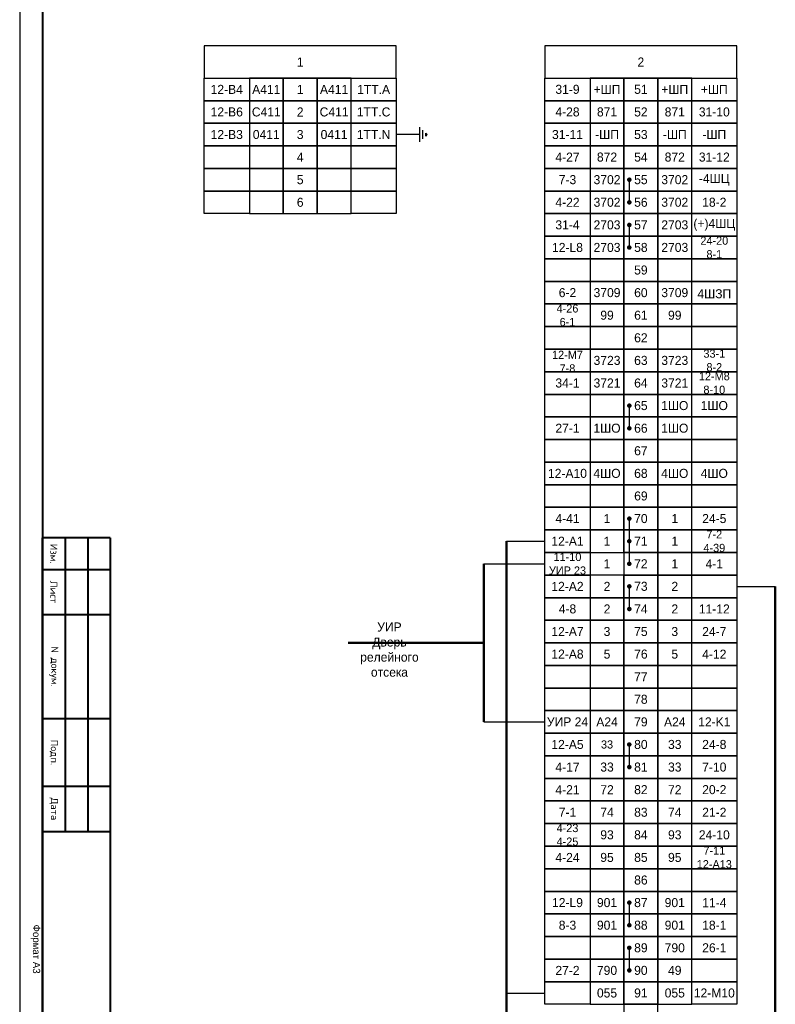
# Model space of a CAD drawing. Header units: millimetres. Extents: x 4897 to 12009, y -3017 to 2708.
# Tile 80 of 86: x 9196 to 9364, y 1461 to 1679. Entities that reach past the tile are written whole.
import ezdxf

# ---------------------------------------------------------------- set-up
doc = ezdxf.new("R2010")
doc.units = ezdxf.units.MM
doc.layers.add('основная 0.5', color=7, linetype='Continuous', lineweight=50)
doc.styles.add('SIMPLEX', font='txt', dxfattribs={"height": 5})

msp = doc.modelspace()

# ---------------------------------------------------------------- linework, layer by layer
for p, q in [((9196.36, 1794.23), (9196.36, 1374.22)), ((9284.91, 1651.76), (9284.91, 1655.01)), ((9285.56, 1652.41), (9285.56, 1654.36)), ((9284.91, 1653.38), (9279.68, 1653.38)), ((9286.21, 1653.06), (9286.21, 1653.71)), ((9286.21, 1653.71), (9286.54, 1653.38)), ((9286.21, 1653.06), (9286.54, 1653.38)), ((9331.26, 1643.39), (9331.26, 1638.39)), ((9331.26, 1633.39), (9331.26, 1628.39)), ((9331.26, 1593.39), (9331.26, 1588.39)), ((9331.26, 1568.39), (9331.26, 1558.39)), ((9304.08, 1563.39), (9312.58, 1563.39)), ((9299.08, 1558.39), (9312.58, 1558.39)), ((9331.26, 1553.39), (9331.26, 1548.39)), ((9355.07, 1553.39), (9363.57, 1553.39)), ((9299.08, 1523.39), (9312.58, 1523.39)), ((9331.26, 1518.39), (9331.26, 1513.39)), ((9331.26, 1483.39), (9331.26, 1478.39)), ((9331.26, 1473.39), (9331.26, 1468.39)), ((9304.08, 1463.39), (9312.58, 1463.39))]:
    msp.add_line(p, q)
at = {"lineweight": 40}
for p, q in [((9201.41, 1774.23), (9201.41, 1379.14)), ((9206.41, 1564.14), (9206.41, 1499.14)), ((9211.41, 1564.14), (9211.41, 1499.14)), ((9216.41, 1564.14), (9216.41, 1499.14))]:
    msp.add_line(p, q, dxfattribs=at)
at = {"lineweight": 50}
for p, q in [((9304.08, 1563.39), (9304.08, 1408.58)), ((9299.08, 1558.39), (9299.08, 1523.39)), ((9363.57, 1553.39), (9363.57, 1408.58)), ((9299.08, 1540.89), (9269.07, 1540.89))]:
    msp.add_line(p, q, dxfattribs=at)
for points in [[(9237.18, 1665.88), (9279.68, 1665.88), (9279.68, 1673), (9237.18, 1673)], [(9312.58, 1665.88), (9355.07, 1665.88), (9355.07, 1673), (9312.58, 1673)], [(9247.18, 1660.88), (9237.18, 1660.88), (9237.18, 1665.88), (9247.18, 1665.88)], [(9247.18, 1660.88), (9254.68, 1660.88), (9254.68, 1665.88), (9247.18, 1665.88)], [(9254.68, 1660.88), (9262.18, 1660.88), (9262.18, 1665.88), (9254.68, 1665.88)], [(9262.18, 1660.88), (9269.68, 1660.88), (9269.68, 1665.88), (9262.18, 1665.88)], [(9279.68, 1660.88), (9269.68, 1660.88), (9269.68, 1665.88), (9279.68, 1665.88)], [(9322.58, 1660.88), (9312.58, 1660.88), (9312.58, 1665.88), (9322.58, 1665.88)], [(9322.58, 1660.88), (9330.08, 1660.88), (9330.08, 1665.88), (9322.58, 1665.88)], [(9330.08, 1660.88), (9337.57, 1660.88), (9337.57, 1665.88), (9330.08, 1665.88)], [(9337.57, 1660.88), (9345.07, 1660.88), (9345.07, 1665.88), (9337.57, 1665.88)], [(9355.07, 1660.88), (9345.07, 1660.88), (9345.07, 1665.88), (9355.07, 1665.88)], [(9247.18, 1655.88), (9237.18, 1655.88), (9237.18, 1660.88), (9247.18, 1660.88)], [(9247.18, 1655.88), (9254.68, 1655.88), (9254.68, 1660.88), (9247.18, 1660.88)], [(9254.68, 1655.88), (9262.18, 1655.88), (9262.18, 1660.88), (9254.68, 1660.88)], [(9262.18, 1655.88), (9269.68, 1655.88), (9269.68, 1660.88), (9262.18, 1660.88)], [(9279.68, 1655.88), (9269.68, 1655.88), (9269.68, 1660.88), (9279.68, 1660.88)], [(9322.58, 1655.88), (9312.58, 1655.88), (9312.58, 1660.88), (9322.58, 1660.88)], [(9322.58, 1655.88), (9330.08, 1655.88), (9330.08, 1660.88), (9322.58, 1660.88)], [(9330.08, 1655.88), (9337.57, 1655.88), (9337.57, 1660.88), (9330.08, 1660.88)], [(9337.57, 1655.88), (9345.07, 1655.88), (9345.07, 1660.88), (9337.57, 1660.88)], [(9355.07, 1655.88), (9345.07, 1655.88), (9345.07, 1660.88), (9355.07, 1660.88)], [(9247.18, 1650.88), (9237.18, 1650.88), (9237.18, 1655.88), (9247.18, 1655.88)], [(9247.18, 1650.88), (9254.68, 1650.88), (9254.68, 1655.88), (9247.18, 1655.88)], [(9254.68, 1650.88), (9262.18, 1650.88), (9262.18, 1655.88), (9254.68, 1655.88)], [(9262.18, 1650.88), (9269.68, 1650.88), (9269.68, 1655.88), (9262.18, 1655.88)], [(9279.68, 1650.88), (9269.68, 1650.88), (9269.68, 1655.88), (9279.68, 1655.88)], [(9322.58, 1650.88), (9312.58, 1650.88), (9312.58, 1655.88), (9322.58, 1655.88)], [(9322.58, 1650.88), (9330.08, 1650.88), (9330.08, 1655.88), (9322.58, 1655.88)], [(9330.08, 1650.88), (9337.57, 1650.88), (9337.57, 1655.88), (9330.08, 1655.88)], [(9337.57, 1650.88), (9345.07, 1650.88), (9345.07, 1655.88), (9337.57, 1655.88)], [(9355.07, 1650.88), (9345.07, 1650.88), (9345.07, 1655.88), (9355.07, 1655.88)], [(9247.18, 1645.89), (9237.18, 1645.89), (9237.18, 1650.88), (9247.18, 1650.88)], [(9247.18, 1645.89), (9254.68, 1645.89), (9254.68, 1650.88), (9247.18, 1650.88)], [(9254.68, 1645.89), (9262.18, 1645.89), (9262.18, 1650.88), (9254.68, 1650.88)], [(9262.18, 1645.89), (9269.68, 1645.89), (9269.68, 1650.88), (9262.18, 1650.88)], [(9279.68, 1645.89), (9269.68, 1645.89), (9269.68, 1650.88), (9279.68, 1650.88)], [(9322.58, 1645.89), (9312.58, 1645.89), (9312.58, 1650.88), (9322.58, 1650.88)], [(9322.58, 1645.89), (9330.08, 1645.89), (9330.08, 1650.88), (9322.58, 1650.88)], [(9330.08, 1645.89), (9337.57, 1645.89), (9337.57, 1650.88), (9330.08, 1650.88)], [(9337.57, 1645.89), (9345.07, 1645.89), (9345.07, 1650.88), (9337.57, 1650.88)], [(9355.07, 1645.89), (9345.07, 1645.89), (9345.07, 1650.88), (9355.07, 1650.88)], [(9247.18, 1640.89), (9237.18, 1640.89), (9237.18, 1645.89), (9247.18, 1645.89)], [(9247.18, 1640.89), (9254.68, 1640.89), (9254.68, 1645.89), (9247.18, 1645.89)], [(9254.68, 1640.89), (9262.18, 1640.89), (9262.18, 1645.89), (9254.68, 1645.89)], [(9262.18, 1640.89), (9269.68, 1640.89), (9269.68, 1645.89), (9262.18, 1645.89)], [(9279.68, 1640.89), (9269.68, 1640.89), (9269.68, 1645.89), (9279.68, 1645.89)], [(9322.58, 1640.89), (9312.58, 1640.89), (9312.58, 1645.89), (9322.58, 1645.89)], [(9322.58, 1640.89), (9330.08, 1640.89), (9330.08, 1645.89), (9322.58, 1645.89)], [(9330.08, 1640.89), (9337.57, 1640.89), (9337.57, 1645.89), (9330.08, 1645.89)], [(9337.57, 1640.89), (9345.07, 1640.89), (9345.07, 1645.89), (9337.57, 1645.89)], [(9355.07, 1640.89), (9345.07, 1640.89), (9345.07, 1645.89), (9355.07, 1645.89)], [(9247.18, 1635.89), (9237.18, 1635.89), (9237.18, 1640.89), (9247.18, 1640.89)], [(9247.18, 1635.89), (9237.18, 1635.89), (9237.18, 1640.89), (9247.18, 1640.89)], [(9247.18, 1635.89), (9254.68, 1635.89), (9254.68, 1640.89), (9247.18, 1640.89)], [(9247.18, 1635.89), (9254.68, 1635.89), (9254.68, 1640.89), (9247.18, 1640.89)], [(9254.68, 1635.89), (9262.18, 1635.89), (9262.18, 1640.89), (9254.68, 1640.89)], [(9262.18, 1635.89), (9269.68, 1635.89), (9269.68, 1640.89), (9262.18, 1640.89)], [(9262.18, 1635.89), (9269.68, 1635.89), (9269.68, 1640.89), (9262.18, 1640.89)], [(9279.68, 1635.89), (9269.68, 1635.89), (9269.68, 1640.89), (9279.68, 1640.89)], [(9279.68, 1635.89), (9269.68, 1635.89), (9269.68, 1640.89), (9279.68, 1640.89)], [(9322.58, 1635.89), (9312.58, 1635.89), (9312.58, 1640.89), (9322.58, 1640.89)], [(9322.58, 1635.89), (9312.58, 1635.89), (9312.58, 1640.89), (9322.58, 1640.89)], [(9322.58, 1635.89), (9330.08, 1635.89), (9330.08, 1640.89), (9322.58, 1640.89)], [(9322.58, 1635.89), (9330.08, 1635.89), (9330.08, 1640.89), (9322.58, 1640.89)], [(9330.08, 1635.89), (9337.57, 1635.89), (9337.57, 1640.89), (9330.08, 1640.89)], [(9337.57, 1635.89), (9345.07, 1635.89), (9345.07, 1640.89), (9337.57, 1640.89)], [(9337.57, 1635.89), (9345.07, 1635.89), (9345.07, 1640.89), (9337.57, 1640.89)], [(9355.07, 1635.89), (9345.07, 1635.89), (9345.07, 1640.89), (9355.07, 1640.89)], [(9355.07, 1635.89), (9345.07, 1635.89), (9345.07, 1640.89), (9355.07, 1640.89)], [(9322.58, 1630.89), (9312.58, 1630.89), (9312.58, 1635.89), (9322.58, 1635.89)], [(9322.58, 1630.89), (9330.08, 1630.89), (9330.08, 1635.89), (9322.58, 1635.89)], [(9330.08, 1630.89), (9337.57, 1630.89), (9337.57, 1635.89), (9330.08, 1635.89)], [(9337.57, 1630.89), (9345.07, 1630.89), (9345.07, 1635.89), (9337.57, 1635.89)], [(9355.07, 1630.89), (9345.07, 1630.89), (9345.07, 1635.89), (9355.07, 1635.89)], [(9322.58, 1625.89), (9312.58, 1625.89), (9312.58, 1630.89), (9322.58, 1630.89)], [(9322.58, 1625.89), (9330.08, 1625.89), (9330.08, 1630.89), (9322.58, 1630.89)], [(9330.08, 1625.89), (9337.57, 1625.89), (9337.57, 1630.89), (9330.08, 1630.89)], [(9337.57, 1625.89), (9345.07, 1625.89), (9345.07, 1630.89), (9337.57, 1630.89)], [(9355.07, 1625.89), (9345.07, 1625.89), (9345.07, 1630.89), (9355.07, 1630.89)], [(9322.58, 1620.89), (9312.58, 1620.89), (9312.58, 1625.89), (9322.58, 1625.89)], [(9322.58, 1620.89), (9330.08, 1620.89), (9330.08, 1625.89), (9322.58, 1625.89)], [(9330.08, 1620.89), (9337.57, 1620.89), (9337.57, 1625.89), (9330.08, 1625.89)], [(9337.57, 1620.89), (9345.07, 1620.89), (9345.07, 1625.89), (9337.57, 1625.89)], [(9355.07, 1620.89), (9345.07, 1620.89), (9345.07, 1625.89), (9355.07, 1625.89)], [(9322.58, 1615.89), (9312.58, 1615.89), (9312.58, 1620.89), (9322.58, 1620.89)], [(9322.58, 1615.89), (9312.58, 1615.89), (9312.58, 1620.89), (9322.58, 1620.89)], [(9322.58, 1615.89), (9330.08, 1615.89), (9330.08, 1620.89), (9322.58, 1620.89)], [(9322.58, 1615.89), (9330.08, 1615.89), (9330.08, 1620.89), (9322.58, 1620.89)], [(9330.08, 1615.89), (9337.57, 1615.89), (9337.57, 1620.89), (9330.08, 1620.89)], [(9337.57, 1615.89), (9345.07, 1615.89), (9345.07, 1620.89), (9337.57, 1620.89)], [(9337.57, 1615.89), (9345.07, 1615.89), (9345.07, 1620.89), (9337.57, 1620.89)], [(9355.07, 1615.89), (9345.07, 1615.89), (9345.07, 1620.89), (9355.07, 1620.89)], [(9355.07, 1615.89), (9345.07, 1615.89), (9345.07, 1620.89), (9355.07, 1620.89)], [(9322.58, 1610.89), (9312.58, 1610.89), (9312.58, 1615.89), (9322.58, 1615.89)], [(9322.58, 1610.89), (9312.58, 1610.89), (9312.58, 1615.89), (9322.58, 1615.89)], [(9322.58, 1610.89), (9330.08, 1610.89), (9330.08, 1615.89), (9322.58, 1615.89)], [(9322.58, 1610.89), (9330.08, 1610.89), (9330.08, 1615.89), (9322.58, 1615.89)], [(9330.08, 1610.89), (9337.57, 1610.89), (9337.57, 1615.89), (9330.08, 1615.89)], [(9337.57, 1610.89), (9345.07, 1610.89), (9345.07, 1615.89), (9337.57, 1615.89)], [(9337.57, 1610.89), (9345.07, 1610.89), (9345.07, 1615.89), (9337.57, 1615.89)], [(9355.07, 1610.89), (9345.07, 1610.89), (9345.07, 1615.89), (9355.07, 1615.89)], [(9355.07, 1610.89), (9345.07, 1610.89), (9345.07, 1615.89), (9355.07, 1615.89)], [(9322.58, 1605.89), (9312.58, 1605.89), (9312.58, 1610.89), (9322.58, 1610.89)], [(9322.58, 1605.89), (9330.08, 1605.89), (9330.08, 1610.89), (9322.58, 1610.89)], [(9330.08, 1605.89), (9337.57, 1605.89), (9337.57, 1610.89), (9330.08, 1610.89)], [(9337.57, 1605.89), (9345.07, 1605.89), (9345.07, 1610.89), (9337.57, 1610.89)], [(9355.07, 1605.89), (9345.07, 1605.89), (9345.07, 1610.89), (9355.07, 1610.89)], [(9322.58, 1600.89), (9312.58, 1600.89), (9312.58, 1605.89), (9322.58, 1605.89)], [(9322.58, 1600.89), (9330.08, 1600.89), (9330.08, 1605.89), (9322.58, 1605.89)], [(9330.08, 1600.89), (9337.57, 1600.89), (9337.57, 1605.89), (9330.08, 1605.89)], [(9337.57, 1600.89), (9345.07, 1600.89), (9345.07, 1605.89), (9337.57, 1605.89)], [(9355.07, 1600.89), (9345.07, 1600.89), (9345.07, 1605.89), (9355.07, 1605.89)], [(9322.58, 1595.89), (9312.58, 1595.89), (9312.58, 1600.89), (9322.58, 1600.89)], [(9322.58, 1595.89), (9312.58, 1595.89), (9312.58, 1600.89), (9322.58, 1600.89)], [(9322.58, 1595.89), (9330.08, 1595.89), (9330.08, 1600.89), (9322.58, 1600.89)], [(9322.58, 1595.89), (9330.08, 1595.89), (9330.08, 1600.89), (9322.58, 1600.89)], [(9330.08, 1595.89), (9337.57, 1595.89), (9337.57, 1600.89), (9330.08, 1600.89)], [(9337.57, 1595.89), (9345.07, 1595.89), (9345.07, 1600.89), (9337.57, 1600.89)], [(9337.57, 1595.89), (9345.07, 1595.89), (9345.07, 1600.89), (9337.57, 1600.89)], [(9355.07, 1595.89), (9345.07, 1595.89), (9345.07, 1600.89), (9355.07, 1600.89)], [(9355.07, 1595.89), (9345.07, 1595.89), (9345.07, 1600.89), (9355.07, 1600.89)], [(9322.58, 1590.89), (9312.58, 1590.89), (9312.58, 1595.89), (9322.58, 1595.89)], [(9322.58, 1590.89), (9312.58, 1590.89), (9312.58, 1595.89), (9322.58, 1595.89)], [(9322.58, 1590.89), (9330.08, 1590.89), (9330.08, 1595.89), (9322.58, 1595.89)], [(9322.58, 1590.89), (9330.08, 1590.89), (9330.08, 1595.89), (9322.58, 1595.89)], [(9330.08, 1590.89), (9337.57, 1590.89), (9337.57, 1595.89), (9330.08, 1595.89)], [(9337.57, 1590.89), (9345.07, 1590.89), (9345.07, 1595.89), (9337.57, 1595.89)], [(9337.57, 1590.89), (9345.07, 1590.89), (9345.07, 1595.89), (9337.57, 1595.89)], [(9355.07, 1590.89), (9345.07, 1590.89), (9345.07, 1595.89), (9355.07, 1595.89)], [(9355.07, 1590.89), (9345.07, 1590.89), (9345.07, 1595.89), (9355.07, 1595.89)], [(9322.58, 1585.89), (9312.58, 1585.89), (9312.58, 1590.89), (9322.58, 1590.89)], [(9322.58, 1585.89), (9312.58, 1585.89), (9312.58, 1590.89), (9322.58, 1590.89)], [(9322.58, 1585.89), (9330.08, 1585.89), (9330.08, 1590.89), (9322.58, 1590.89)], [(9322.58, 1585.89), (9330.08, 1585.89), (9330.08, 1590.89), (9322.58, 1590.89)], [(9330.08, 1585.89), (9337.57, 1585.89), (9337.57, 1590.89), (9330.08, 1590.89)], [(9337.57, 1585.89), (9345.07, 1585.89), (9345.07, 1590.89), (9337.57, 1590.89)], [(9337.57, 1585.89), (9345.07, 1585.89), (9345.07, 1590.89), (9337.57, 1590.89)], [(9355.07, 1585.89), (9345.07, 1585.89), (9345.07, 1590.89), (9355.07, 1590.89)], [(9355.07, 1585.89), (9345.07, 1585.89), (9345.07, 1590.89), (9355.07, 1590.89)], [(9322.58, 1580.89), (9312.58, 1580.89), (9312.58, 1585.89), (9322.58, 1585.89)], [(9322.58, 1580.89), (9312.58, 1580.89), (9312.58, 1585.89), (9322.58, 1585.89)], [(9322.58, 1580.89), (9330.08, 1580.89), (9330.08, 1585.89), (9322.58, 1585.89)], [(9322.58, 1580.89), (9330.08, 1580.89), (9330.08, 1585.89), (9322.58, 1585.89)], [(9330.08, 1580.89), (9337.57, 1580.89), (9337.57, 1585.89), (9330.08, 1585.89)], [(9337.57, 1580.89), (9345.07, 1580.89), (9345.07, 1585.89), (9337.57, 1585.89)], [(9337.57, 1580.89), (9345.07, 1580.89), (9345.07, 1585.89), (9337.57, 1585.89)], [(9355.07, 1580.89), (9345.07, 1580.89), (9345.07, 1585.89), (9355.07, 1585.89)], [(9355.07, 1580.89), (9345.07, 1580.89), (9345.07, 1585.89), (9355.07, 1585.89)], [(9322.58, 1575.89), (9312.58, 1575.89), (9312.58, 1580.89), (9322.58, 1580.89)], [(9322.58, 1575.89), (9312.58, 1575.89), (9312.58, 1580.89), (9322.58, 1580.89)], [(9322.58, 1575.89), (9330.08, 1575.89), (9330.08, 1580.89), (9322.58, 1580.89)], [(9322.58, 1575.89), (9330.08, 1575.89), (9330.08, 1580.89), (9322.58, 1580.89)], [(9330.08, 1575.89), (9337.57, 1575.89), (9337.57, 1580.89), (9330.08, 1580.89)], [(9337.57, 1575.89), (9345.07, 1575.89), (9345.07, 1580.89), (9337.57, 1580.89)], [(9337.57, 1575.89), (9345.07, 1575.89), (9345.07, 1580.89), (9337.57, 1580.89)], [(9355.07, 1575.89), (9345.07, 1575.89), (9345.07, 1580.89), (9355.07, 1580.89)], [(9355.07, 1575.89), (9345.07, 1575.89), (9345.07, 1580.89), (9355.07, 1580.89)], [(9322.58, 1570.89), (9312.58, 1570.89), (9312.58, 1575.89), (9322.58, 1575.89)], [(9322.58, 1570.89), (9312.58, 1570.89), (9312.58, 1575.89), (9322.58, 1575.89)], [(9322.58, 1570.89), (9330.08, 1570.89), (9330.08, 1575.89), (9322.58, 1575.89)], [(9322.58, 1570.89), (9330.08, 1570.89), (9330.08, 1575.89), (9322.58, 1575.89)], [(9330.08, 1570.89), (9337.57, 1570.89), (9337.57, 1575.89), (9330.08, 1575.89)], [(9337.57, 1570.89), (9345.07, 1570.89), (9345.07, 1575.89), (9337.57, 1575.89)], [(9337.57, 1570.89), (9345.07, 1570.89), (9345.07, 1575.89), (9337.57, 1575.89)], [(9355.07, 1570.89), (9345.07, 1570.89), (9345.07, 1575.89), (9355.07, 1575.89)], [(9355.07, 1570.89), (9345.07, 1570.89), (9345.07, 1575.89), (9355.07, 1575.89)], [(9322.58, 1565.89), (9312.58, 1565.89), (9312.58, 1570.89), (9322.58, 1570.89)], [(9322.58, 1565.89), (9312.58, 1565.89), (9312.58, 1570.89), (9322.58, 1570.89)], [(9322.58, 1565.89), (9330.08, 1565.89), (9330.08, 1570.89), (9322.58, 1570.89)], [(9322.58, 1565.89), (9330.08, 1565.89), (9330.08, 1570.89), (9322.58, 1570.89)], [(9330.08, 1565.89), (9337.57, 1565.89), (9337.57, 1570.89), (9330.08, 1570.89)], [(9337.57, 1565.89), (9345.07, 1565.89), (9345.07, 1570.89), (9337.57, 1570.89)], [(9337.57, 1565.89), (9345.07, 1565.89), (9345.07, 1570.89), (9337.57, 1570.89)], [(9355.07, 1565.89), (9345.07, 1565.89), (9345.07, 1570.89), (9355.07, 1570.89)], [(9355.07, 1565.89), (9345.07, 1565.89), (9345.07, 1570.89), (9355.07, 1570.89)], [(9322.58, 1560.89), (9312.58, 1560.89), (9312.58, 1565.89), (9322.58, 1565.89)], [(9322.58, 1560.89), (9312.58, 1560.89), (9312.58, 1565.89), (9322.58, 1565.89)], [(9322.58, 1560.89), (9330.08, 1560.89), (9330.08, 1565.89), (9322.58, 1565.89)], [(9322.58, 1560.89), (9330.08, 1560.89), (9330.08, 1565.89), (9322.58, 1565.89)], [(9330.08, 1560.89), (9337.57, 1560.89), (9337.57, 1565.89), (9330.08, 1565.89)], [(9337.57, 1560.89), (9345.07, 1560.89), (9345.07, 1565.89), (9337.57, 1565.89)], [(9337.57, 1560.89), (9345.07, 1560.89), (9345.07, 1565.89), (9337.57, 1565.89)], [(9355.07, 1560.89), (9345.07, 1560.89), (9345.07, 1565.89), (9355.07, 1565.89)], [(9355.07, 1560.89), (9345.07, 1560.89), (9345.07, 1565.89), (9355.07, 1565.89)], [(9322.58, 1555.89), (9312.58, 1555.89), (9312.58, 1560.89), (9322.58, 1560.89)], [(9322.58, 1555.89), (9312.58, 1555.89), (9312.58, 1560.89), (9322.58, 1560.89)], [(9330.08, 1555.89), (9337.57, 1555.89), (9337.57, 1560.89), (9330.08, 1560.89)], [(9337.57, 1555.89), (9345.07, 1555.89), (9345.07, 1560.89), (9337.57, 1560.89)], [(9337.57, 1555.89), (9345.07, 1555.89), (9345.07, 1560.89), (9337.57, 1560.89)], [(9355.07, 1555.89), (9345.07, 1555.89), (9345.07, 1560.89), (9355.07, 1560.89)], [(9355.07, 1555.89), (9345.07, 1555.89), (9345.07, 1560.89), (9355.07, 1560.89)], [(9322.58, 1550.89), (9312.58, 1550.89), (9312.58, 1555.89), (9322.58, 1555.89)], [(9322.58, 1550.89), (9312.58, 1550.89), (9312.58, 1555.89), (9322.58, 1555.89)], [(9322.58, 1550.89), (9330.08, 1550.89), (9330.08, 1555.89), (9322.58, 1555.89)], [(9322.58, 1550.89), (9330.08, 1550.89), (9330.08, 1555.89), (9322.58, 1555.89)], [(9330.08, 1550.89), (9337.57, 1550.89), (9337.57, 1555.89), (9330.08, 1555.89)], [(9337.57, 1550.89), (9345.07, 1550.89), (9345.07, 1555.89), (9337.57, 1555.89)], [(9337.57, 1550.89), (9345.07, 1550.89), (9345.07, 1555.89), (9337.57, 1555.89)], [(9355.07, 1550.89), (9345.07, 1550.89), (9345.07, 1555.89), (9355.07, 1555.89)], [(9355.07, 1550.89), (9345.07, 1550.89), (9345.07, 1555.89), (9355.07, 1555.89)], [(9322.58, 1545.89), (9312.58, 1545.89), (9312.58, 1550.89), (9322.58, 1550.89)], [(9322.58, 1545.89), (9312.58, 1545.89), (9312.58, 1550.89), (9322.58, 1550.89)], [(9322.58, 1545.89), (9330.08, 1545.89), (9330.08, 1550.89), (9322.58, 1550.89)], [(9322.58, 1545.89), (9330.08, 1545.89), (9330.08, 1550.89), (9322.58, 1550.89)], [(9330.08, 1545.89), (9337.57, 1545.89), (9337.57, 1550.89), (9330.08, 1550.89)], [(9337.57, 1545.89), (9345.07, 1545.89), (9345.07, 1550.89), (9337.57, 1550.89)], [(9337.57, 1545.89), (9345.07, 1545.89), (9345.07, 1550.89), (9337.57, 1550.89)], [(9355.07, 1545.89), (9345.07, 1545.89), (9345.07, 1550.89), (9355.07, 1550.89)], [(9355.07, 1545.89), (9345.07, 1545.89), (9345.07, 1550.89), (9355.07, 1550.89)], [(9322.58, 1540.89), (9312.58, 1540.89), (9312.58, 1545.89), (9322.58, 1545.89)], [(9322.58, 1540.89), (9312.58, 1540.89), (9312.58, 1545.89), (9322.58, 1545.89)], [(9322.58, 1540.89), (9330.08, 1540.89), (9330.08, 1545.89), (9322.58, 1545.89)], [(9322.58, 1540.89), (9330.08, 1540.89), (9330.08, 1545.89), (9322.58, 1545.89)], [(9330.08, 1540.89), (9337.57, 1540.89), (9337.57, 1545.89), (9330.08, 1545.89)], [(9337.57, 1540.89), (9345.07, 1540.89), (9345.07, 1545.89), (9337.57, 1545.89)], [(9337.57, 1540.89), (9345.07, 1540.89), (9345.07, 1545.89), (9337.57, 1545.89)], [(9355.07, 1540.89), (9345.07, 1540.89), (9345.07, 1545.89), (9355.07, 1545.89)], [(9355.07, 1540.89), (9345.07, 1540.89), (9345.07, 1545.89), (9355.07, 1545.89)], [(9322.58, 1535.89), (9312.58, 1535.89), (9312.58, 1540.89), (9322.58, 1540.89)], [(9322.58, 1535.89), (9330.08, 1535.89), (9330.08, 1540.89), (9322.58, 1540.89)], [(9330.08, 1535.89), (9337.57, 1535.89), (9337.57, 1540.89), (9330.08, 1540.89)], [(9337.57, 1535.89), (9345.07, 1535.89), (9345.07, 1540.89), (9337.57, 1540.89)], [(9355.07, 1535.89), (9345.07, 1535.89), (9345.07, 1540.89), (9355.07, 1540.89)], [(9322.58, 1530.89), (9312.58, 1530.89), (9312.58, 1535.89), (9322.58, 1535.89)], [(9322.58, 1530.89), (9330.08, 1530.89), (9330.08, 1535.89), (9322.58, 1535.89)], [(9330.08, 1530.89), (9337.57, 1530.89), (9337.57, 1535.89), (9330.08, 1535.89)], [(9337.57, 1530.89), (9345.07, 1530.89), (9345.07, 1535.89), (9337.57, 1535.89)], [(9355.07, 1530.89), (9345.07, 1530.89), (9345.07, 1535.89), (9355.07, 1535.89)], [(9322.58, 1525.89), (9312.58, 1525.89), (9312.58, 1530.89), (9322.58, 1530.89)], [(9322.58, 1525.89), (9330.08, 1525.89), (9330.08, 1530.89), (9322.58, 1530.89)], [(9330.08, 1525.89), (9337.57, 1525.89), (9337.57, 1530.89), (9330.08, 1530.89)], [(9337.57, 1525.89), (9345.07, 1525.89), (9345.07, 1530.89), (9337.57, 1530.89)], [(9355.07, 1525.89), (9345.07, 1525.89), (9345.07, 1530.89), (9355.07, 1530.89)], [(9322.58, 1520.89), (9312.58, 1520.89), (9312.58, 1525.89), (9322.58, 1525.89)], [(9322.58, 1520.89), (9330.08, 1520.89), (9330.08, 1525.89), (9322.58, 1525.89)], [(9330.08, 1520.89), (9337.57, 1520.89), (9337.57, 1525.89), (9330.08, 1525.89)], [(9337.57, 1520.89), (9345.07, 1520.89), (9345.07, 1525.89), (9337.57, 1525.89)], [(9355.07, 1520.89), (9345.07, 1520.89), (9345.07, 1525.89), (9355.07, 1525.89)], [(9322.58, 1515.89), (9312.58, 1515.89), (9312.58, 1520.89), (9322.58, 1520.89)], [(9322.58, 1515.89), (9330.08, 1515.89), (9330.08, 1520.89), (9322.58, 1520.89)], [(9330.08, 1515.89), (9337.57, 1515.89), (9337.57, 1520.89), (9330.08, 1520.89)], [(9337.57, 1515.89), (9345.07, 1515.89), (9345.07, 1520.89), (9337.57, 1520.89)], [(9355.07, 1515.89), (9345.07, 1515.89), (9345.07, 1520.89), (9355.07, 1520.89)], [(9322.58, 1510.89), (9312.58, 1510.89), (9312.58, 1515.89), (9322.58, 1515.89)], [(9322.58, 1510.89), (9312.58, 1510.89), (9312.58, 1515.89), (9322.58, 1515.89)], [(9322.58, 1510.89), (9330.08, 1510.89), (9330.08, 1515.89), (9322.58, 1515.89)], [(9322.58, 1510.89), (9330.08, 1510.89), (9330.08, 1515.89), (9322.58, 1515.89)], [(9330.08, 1510.89), (9337.57, 1510.89), (9337.57, 1515.89), (9330.08, 1515.89)], [(9337.57, 1510.89), (9345.07, 1510.89), (9345.07, 1515.89), (9337.57, 1515.89)], [(9337.57, 1510.89), (9345.07, 1510.89), (9345.07, 1515.89), (9337.57, 1515.89)], [(9355.07, 1510.89), (9345.07, 1510.89), (9345.07, 1515.89), (9355.07, 1515.89)], [(9355.07, 1510.89), (9345.07, 1510.89), (9345.07, 1515.89), (9355.07, 1515.89)], [(9322.58, 1505.89), (9312.58, 1505.89), (9312.58, 1510.89), (9322.58, 1510.89)], [(9322.58, 1505.89), (9330.08, 1505.89), (9330.08, 1510.89), (9322.58, 1510.89)], [(9330.08, 1505.89), (9337.57, 1505.89), (9337.57, 1510.89), (9330.08, 1510.89)], [(9337.57, 1505.89), (9345.07, 1505.89), (9345.07, 1510.89), (9337.57, 1510.89)], [(9355.07, 1505.89), (9345.07, 1505.89), (9345.07, 1510.89), (9355.07, 1510.89)], [(9322.58, 1500.89), (9312.58, 1500.89), (9312.58, 1505.89), (9322.58, 1505.89)], [(9322.58, 1500.89), (9330.08, 1500.89), (9330.08, 1505.89), (9322.58, 1505.89)], [(9330.08, 1500.89), (9337.57, 1500.89), (9337.57, 1505.89), (9330.08, 1505.89)], [(9337.57, 1500.89), (9345.07, 1500.89), (9345.07, 1505.89), (9337.57, 1505.89)], [(9355.07, 1500.89), (9345.07, 1500.89), (9345.07, 1505.89), (9355.07, 1505.89)], [(9322.58, 1495.89), (9312.58, 1495.89), (9312.58, 1500.89), (9322.58, 1500.89)], [(9322.58, 1495.89), (9330.08, 1495.89), (9330.08, 1500.89), (9322.58, 1500.89)], [(9330.08, 1495.89), (9337.57, 1495.89), (9337.57, 1500.89), (9330.08, 1500.89)], [(9337.57, 1495.89), (9345.07, 1495.89), (9345.07, 1500.89), (9337.57, 1500.89)], [(9355.07, 1495.89), (9345.07, 1495.89), (9345.07, 1500.89), (9355.07, 1500.89)], [(9322.58, 1490.89), (9312.58, 1490.89), (9312.58, 1495.89), (9322.58, 1495.89)], [(9322.58, 1490.89), (9312.58, 1490.89), (9312.58, 1495.89), (9322.58, 1495.89)], [(9322.58, 1490.89), (9330.08, 1490.89), (9330.08, 1495.89), (9322.58, 1495.89)], [(9322.58, 1490.89), (9330.08, 1490.89), (9330.08, 1495.89), (9322.58, 1495.89)], [(9330.08, 1490.89), (9337.57, 1490.89), (9337.57, 1495.89), (9330.08, 1495.89)], [(9337.57, 1490.89), (9345.07, 1490.89), (9345.07, 1495.89), (9337.57, 1495.89)], [(9337.57, 1490.89), (9345.07, 1490.89), (9345.07, 1495.89), (9337.57, 1495.89)], [(9355.07, 1490.89), (9345.07, 1490.89), (9345.07, 1495.89), (9355.07, 1495.89)], [(9355.07, 1490.89), (9345.07, 1490.89), (9345.07, 1495.89), (9355.07, 1495.89)], [(9322.58, 1485.89), (9312.58, 1485.89), (9312.58, 1490.89), (9322.58, 1490.89)], [(9322.58, 1485.89), (9312.58, 1485.89), (9312.58, 1490.89), (9322.58, 1490.89)], [(9322.58, 1485.89), (9330.08, 1485.89), (9330.08, 1490.89), (9322.58, 1490.89)], [(9322.58, 1485.89), (9330.08, 1485.89), (9330.08, 1490.89), (9322.58, 1490.89)], [(9330.08, 1485.89), (9337.57, 1485.89), (9337.57, 1490.89), (9330.08, 1490.89)], [(9337.57, 1485.89), (9345.07, 1485.89), (9345.07, 1490.89), (9337.57, 1490.89)], [(9337.57, 1485.89), (9345.07, 1485.89), (9345.07, 1490.89), (9337.57, 1490.89)], [(9355.07, 1485.89), (9345.07, 1485.89), (9345.07, 1490.89), (9355.07, 1490.89)], [(9355.07, 1485.89), (9345.07, 1485.89), (9345.07, 1490.89), (9355.07, 1490.89)], [(9322.58, 1480.89), (9312.58, 1480.89), (9312.58, 1485.89), (9322.58, 1485.89)], [(9322.58, 1480.89), (9312.58, 1480.89), (9312.58, 1485.89), (9322.58, 1485.89)], [(9322.58, 1480.89), (9330.08, 1480.89), (9330.08, 1485.89), (9322.58, 1485.89)], [(9322.58, 1480.89), (9330.08, 1480.89), (9330.08, 1485.89), (9322.58, 1485.89)], [(9330.08, 1480.89), (9337.57, 1480.89), (9337.57, 1485.89), (9330.08, 1485.89)], [(9337.57, 1480.89), (9345.07, 1480.89), (9345.07, 1485.89), (9337.57, 1485.89)], [(9337.57, 1480.89), (9345.07, 1480.89), (9345.07, 1485.89), (9337.57, 1485.89)], [(9355.07, 1480.89), (9345.07, 1480.89), (9345.07, 1485.89), (9355.07, 1485.89)], [(9355.07, 1480.89), (9345.07, 1480.89), (9345.07, 1485.89), (9355.07, 1485.89)], [(9322.58, 1475.89), (9312.58, 1475.89), (9312.58, 1480.89), (9322.58, 1480.89)], [(9322.58, 1475.89), (9312.58, 1475.89), (9312.58, 1480.89), (9322.58, 1480.89)], [(9322.58, 1475.89), (9330.08, 1475.89), (9330.08, 1480.89), (9322.58, 1480.89)], [(9322.58, 1475.89), (9330.08, 1475.89), (9330.08, 1480.89), (9322.58, 1480.89)], [(9330.08, 1475.89), (9337.57, 1475.89), (9337.57, 1480.89), (9330.08, 1480.89)], [(9337.57, 1475.89), (9345.07, 1475.89), (9345.07, 1480.89), (9337.57, 1480.89)], [(9337.57, 1475.89), (9345.07, 1475.89), (9345.07, 1480.89), (9337.57, 1480.89)], [(9355.07, 1475.89), (9345.07, 1475.89), (9345.07, 1480.89), (9355.07, 1480.89)], [(9355.07, 1475.89), (9345.07, 1475.89), (9345.07, 1480.89), (9355.07, 1480.89)], [(9322.58, 1470.89), (9312.58, 1470.89), (9312.58, 1475.89), (9322.58, 1475.89)], [(9322.58, 1470.89), (9312.58, 1470.89), (9312.58, 1475.89), (9322.58, 1475.89)], [(9322.58, 1470.89), (9330.08, 1470.89), (9330.08, 1475.89), (9322.58, 1475.89)], [(9322.58, 1470.89), (9330.08, 1470.89), (9330.08, 1475.89), (9322.58, 1475.89)], [(9330.08, 1470.89), (9337.57, 1470.89), (9337.57, 1475.89), (9330.08, 1475.89)], [(9337.57, 1470.89), (9345.07, 1470.89), (9345.07, 1475.89), (9337.57, 1475.89)], [(9337.57, 1470.89), (9345.07, 1470.89), (9345.07, 1475.89), (9337.57, 1475.89)], [(9355.07, 1470.89), (9345.07, 1470.89), (9345.07, 1475.89), (9355.07, 1475.89)], [(9355.07, 1470.89), (9345.07, 1470.89), (9345.07, 1475.89), (9355.07, 1475.89)], [(9322.58, 1465.89), (9312.58, 1465.89), (9312.58, 1470.89), (9322.58, 1470.89)], [(9322.58, 1465.89), (9330.08, 1465.89), (9330.08, 1470.89), (9322.58, 1470.89)], [(9330.08, 1465.89), (9337.57, 1465.89), (9337.57, 1470.89), (9330.08, 1470.89)], [(9337.57, 1465.89), (9345.07, 1465.89), (9345.07, 1470.89), (9337.57, 1470.89)], [(9355.07, 1465.89), (9345.07, 1465.89), (9345.07, 1470.89), (9355.07, 1470.89)], [(9322.58, 1460.89), (9312.58, 1460.89), (9312.58, 1465.89), (9322.58, 1465.89)], [(9322.58, 1460.89), (9330.08, 1460.89), (9330.08, 1465.89), (9322.58, 1465.89)], [(9330.08, 1460.89), (9337.57, 1460.89), (9337.57, 1465.89), (9330.08, 1465.89)], [(9337.57, 1460.89), (9345.07, 1460.89), (9345.07, 1465.89), (9337.57, 1465.89)], [(9355.07, 1460.89), (9345.07, 1460.89), (9345.07, 1465.89), (9355.07, 1465.89)], [(9330.08, 1455.89), (9337.57, 1455.89), (9337.57, 1460.89), (9330.08, 1460.89)]]:
    msp.add_lwpolyline(points, close=True)
at = {"const_width": 0.45}
for points in [[(9331.26, 1643.66, 1), (9331.26, 1643.11, 1)], [(9331.26, 1638.66, 1), (9331.26, 1638.11, 1)], [(9331.26, 1633.66, 1), (9331.26, 1633.11, 1)], [(9331.26, 1628.66, 1), (9331.26, 1628.11, 1)], [(9331.26, 1593.66, 1), (9331.26, 1593.11, 1)], [(9331.26, 1588.66, 1), (9331.26, 1588.11, 1)], [(9331.26, 1568.66, 1), (9331.26, 1568.11, 1)], [(9331.26, 1563.66, 1), (9331.26, 1563.11, 1)], [(9331.26, 1558.66, 1), (9331.26, 1558.11, 1)], [(9331.26, 1553.66, 1), (9331.26, 1553.11, 1)], [(9331.26, 1548.66, 1), (9331.26, 1548.11, 1)], [(9331.26, 1518.67, 1), (9331.26, 1518.12, 1)], [(9331.26, 1513.67, 1), (9331.26, 1513.12, 1)], [(9331.26, 1483.67, 1), (9331.26, 1483.12, 1)], [(9331.26, 1478.67, 1), (9331.26, 1478.12, 1)], [(9331.26, 1473.67, 1), (9331.26, 1473.12, 1)], [(9331.26, 1468.67, 1), (9331.26, 1468.12, 1)]]:
    msp.add_lwpolyline(points, format="xyb", close=True, dxfattribs=at)
at = {"layer": 'основная 0.5', "color": 0}
msp.add_line((9201.41, 1564.14), (9201.41, 1379.14), dxfattribs=at)
at = {"layer": 'основная 0.5', "lineweight": 40}
for p, q in [((9216.41, 1564.14), (9201.41, 1564.14)), ((9201.41, 1557.14), (9216.41, 1557.14)), ((9201.41, 1547.14), (9216.41, 1547.14)), ((9201.41, 1524.14), (9216.41, 1524.14)), ((9201.41, 1509.14), (9216.41, 1509.14)), ((9201.41, 1499.14), (9216.41, 1499.14)), ((9216.41, 1499.14), (9216.41, 1379.14))]:
    msp.add_line(p, q, dxfattribs=at)

# ---------------------------------------------------------------- texts
at = {"char_height": 2, "attachment_point": 5, "style": 'SIMPLEX'}
for s, insert, width in [('1', (9258.43, 1669.44), 42.4981), ('2', (9333.82, 1669.44), 42.4981), ('1', (9258.43, 1663.38), 7.4997), ('51', (9333.82, 1663.38), 7.4997), ('2', (9258.43, 1658.38), 7.4997), ('52', (9333.82, 1658.38), 7.4997), ('3', (9258.43, 1653.38), 7.4997), ('53', (9333.82, 1653.38), 7.4997), ('4', (9258.43, 1648.39), 7.4997), ('54', (9333.82, 1648.39), 7.4997), ('5', (9258.43, 1643.39), 7.4997), ('55', (9333.82, 1643.39), 7.4997), ('6', (9258.43, 1638.39), 7.4997), ('56', (9333.82, 1638.39), 7.4997), ('57', (9333.82, 1633.39), 7.4997), ('58', (9333.82, 1628.39), 7.4997), ('59', (9333.82, 1623.39), 7.4997), ('60', (9333.82, 1618.39), 7.4997), ('61', (9333.82, 1613.39), 7.4997), ('62', (9333.82, 1608.39), 7.4997), ('63', (9333.82, 1603.39), 7.4997), ('64', (9333.82, 1598.39), 7.4997), ('65', (9333.82, 1593.39), 7.4997), ('66', (9333.82, 1588.39), 7.4997), ('67', (9333.82, 1583.39), 7.4997), ('68', (9333.82, 1578.39), 7.4997), ('69', (9333.82, 1573.39), 7.4997), ('70', (9333.82, 1568.39), 7.4997), ('71', (9333.82, 1563.39), 7.4997), ('72', (9333.82, 1558.39), 7.4997), ('73', (9333.82, 1553.39), 7.4997), ('74', (9333.82, 1548.39), 7.4997), ('УИР \\PДверь релейного отсека', (9278.18, 1539.39), 17.522), ('75', (9333.82, 1543.39), 7.4997), ('76', (9333.82, 1538.39), 7.4997), ('77', (9333.82, 1533.39), 7.4997), ('78', (9333.82, 1528.39), 7.4997), ('79', (9333.82, 1523.39), 7.4997), ('80', (9333.82, 1518.39), 7.4997), ('81', (9333.82, 1513.39), 7.4997), ('82', (9333.82, 1508.39), 7.4997), ('83', (9333.82, 1503.39), 7.4997), ('84', (9333.82, 1498.39), 7.4997), ('85', (9333.82, 1493.39), 7.4997), ('86', (9333.82, 1488.39), 7.4997), ('87', (9333.82, 1483.39), 7.4997), ('88', (9333.82, 1478.39), 7.4997), ('89', (9333.82, 1473.39), 7.4997), ('90', (9333.82, 1468.39), 7.4997), ('91', (9333.82, 1463.39), 7.4997)]:
    msp.add_mtext(s, dxfattribs=dict(at, insert=insert, width=width))
at = {"attachment_point": 5, "rotation": 0, "style": 'SIMPLEX'}
for s, insert, char_height, width in [('12-B4', (9242.18, 1663.38), 2, 9.9996), ('A411', (9250.93, 1663.38), 2, 7.4996), ('A411', (9265.93, 1663.38), 2, 7.4996), ('1ТТ.A', (9274.68, 1663.38), 2, 9.9996), ('31-9', (9317.58, 1663.38), 2, 9.9996), ('+ШП', (9326.33, 1663.38), 2, 7.4997), ('+ШП', (9341.32, 1663.38), 2, 7.4996), ('+ШП', (9350.07, 1663.38), 2, 9.9996), ('12-B6', (9242.18, 1658.38), 2, 9.9996), ('С411', (9250.93, 1658.38), 2, 7.4996), ('С411', (9265.93, 1658.38), 2, 7.4996), ('1ТТ.C', (9274.68, 1658.38), 2, 9.9996), ('4-28', (9317.58, 1658.38), 2, 9.9996), ('871', (9326.33, 1658.38), 2, 7.4996), ('871', (9341.32, 1658.38), 2, 7.4996), ('31-10', (9350.07, 1658.38), 2, 9.9996), ('12-B3', (9242.18, 1653.38), 2, 9.9996), ('0411', (9250.93, 1653.38), 2, 7.4996), ('0411', (9265.93, 1653.38), 2, 7.4996), ('1ТТ.N', (9274.68, 1653.38), 2, 9.9996), ('31-11', (9317.58, 1653.38), 2, 9.9996), ('-ШП', (9326.33, 1653.38), 2, 7.4996), ('-ШП', (9341.32, 1653.38), 2, 7.4996), ('-ШП', (9350.07, 1653.38), 2, 9.9996), ('4-27', (9317.58, 1648.39), 2, 9.9996), ('872', (9326.33, 1648.39), 2, 7.4996), ('872', (9341.32, 1648.39), 2, 7.4996), ('31-12', (9350.07, 1648.39), 2, 9.9996), ('7-3', (9317.58, 1643.39), 2, 9.9996), ('3702', (9326.33, 1643.39), 2, 7.4996), ('3702', (9341.32, 1643.39), 2, 7.4996), ('-4ШЦ', (9350.07, 1643.39), 2, 9.9996), ('4-22', (9317.58, 1638.39), 2, 9.9996), ('3702', (9326.33, 1638.39), 2, 7.4996), ('3702', (9341.32, 1638.39), 2, 7.4996), ('18-2', (9350.07, 1638.39), 2, 9.9996), ('31-4', (9317.58, 1633.39), 2, 9.9996), ('2703', (9326.33, 1633.39), 2, 7.4996), ('2703', (9341.32, 1633.39), 2, 7.4996), ('(+)4ШЦ', (9350.07, 1633.39), 2, 9.9996), ('24-20\\P8-1', (9350.07, 1628.39), 1.8, 9.9996), ('12-L8', (9317.58, 1628.39), 2, 9.9996), ('2703', (9326.33, 1628.39), 2, 7.4996), ('2703', (9341.32, 1628.39), 2, 7.4996), ('6-2', (9317.58, 1618.39), 2, 9.9996), ('3709', (9326.33, 1618.39), 2, 7.4996), ('3709', (9341.32, 1618.39), 2, 7.4996), ('4ШЗП', (9350.07, 1618.14), 2, 9.9996), ('4-26\\P6-1', (9317.58, 1613.39), 1.8, 9.9996), ('99', (9326.33, 1613.39), 2, 7.4996), ('99', (9341.32, 1613.39), 2, 7.4996), ('33-1\\P8-2', (9350.07, 1603.39), 1.8, 9.9996), ('12-M7\\P7-8', (9317.58, 1603.13), 1.8, 9.9996), ('3723', (9326.33, 1603.39), 2, 7.4996), ('3723', (9341.32, 1603.39), 2, 7.4996), ('34-1', (9317.58, 1598.39), 2, 9.9996), ('3721', (9326.33, 1598.39), 2, 7.4996), ('3721', (9341.32, 1598.39), 2, 7.4996), ('12-M8\\P8-10', (9350.07, 1598.39), 1.8, 9.9996), ('1ШО', (9341.32, 1593.39), 2, 7.4996), ('1ШО', (9350.07, 1593.39), 2, 9.9996), ('27-1', (9317.58, 1588.39), 2, 9.9996), ('1ШО', (9326.33, 1588.39), 2, 7.4996), ('1ШО', (9341.32, 1588.39), 2, 7.4996), ('12-A10', (9317.58, 1578.39), 2, 9.9996), ('4ШО', (9326.33, 1578.39), 2, 7.4996), ('4ШО', (9341.32, 1578.39), 2, 7.4996), ('4ШО', (9350.07, 1578.39), 2, 9.9996), ('4-41', (9317.58, 1568.39), 2, 9.9996), ('1', (9326.33, 1568.39), 2, 7.4996), ('1', (9341.32, 1568.39), 2, 7.4996), ('24-5', (9350.07, 1568.39), 2, 9.9996), ('12-A1', (9317.58, 1563.39), 2, 9.9996), ('1', (9326.33, 1563.39), 2, 7.4996), ('1', (9341.32, 1563.39), 2, 7.4996), ('7-2\\P4-39', (9350.07, 1563.39), 1.8, 9.9996), ('11-10\\PУИР 23', (9317.58, 1558.39), 1.8, 9.9996), ('1', (9326.33, 1558.39), 2, 7.4996), ('1', (9341.32, 1558.39), 2, 7.4996), ('4-1', (9350.07, 1558.39), 2, 9.9996), ('12-A2', (9317.58, 1553.39), 2, 9.9996), ('2', (9326.33, 1553.39), 2, 7.4996), ('2', (9341.32, 1553.39), 2, 7.4996), ('4-8', (9317.58, 1548.39), 2, 9.9996), ('2', (9326.33, 1548.39), 2, 7.4996), ('2', (9341.32, 1548.39), 2, 7.4996), ('11-12', (9350.07, 1548.39), 2, 9.9996), ('12-A7', (9317.58, 1543.39), 2, 9.9996), ('3', (9326.33, 1543.39), 2, 7.4996), ('3', (9341.32, 1543.39), 2, 7.4996), ('24-7', (9350.07, 1543.39), 2, 9.9996), ('12-A8', (9317.58, 1538.39), 2, 9.9996), ('5', (9326.33, 1538.39), 2, 7.4996), ('5', (9341.32, 1538.39), 2, 7.4996), ('4-12', (9350.07, 1538.39), 2, 9.9996), ('УИР 24', (9317.58, 1523.39), 2, 9.9996), ('A24', (9326.33, 1523.39), 2, 7.4996), ('A24', (9341.32, 1523.39), 2, 7.4996), ('12-K1', (9350.07, 1523.39), 2, 9.9996), ('12-A5', (9317.58, 1518.39), 2, 9.9996), ('33', (9326.33, 1518.39), 1.8, 7.4996), ('33', (9341.32, 1518.39), 2, 7.4996), ('24-8', (9350.07, 1518.39), 2, 9.9996), ('4-17', (9317.58, 1513.39), 2, 9.9996), ('33', (9326.33, 1513.39), 2, 7.4996), ('33', (9341.32, 1513.39), 2, 7.4996), ('7-10', (9350.07, 1513.39), 2, 9.9996), ('4-21', (9317.58, 1508.39), 2, 9.9996), ('72', (9326.33, 1508.39), 2, 7.4996), ('72', (9341.32, 1508.39), 2, 7.4996), ('20-2', (9350.07, 1508.39), 2, 9.9996), ('7-1', (9317.58, 1503.39), 2, 9.9996), ('74', (9326.33, 1503.39), 2, 7.4996), ('74', (9341.32, 1503.39), 2, 7.4996), ('4-23\\P4-25', (9317.58, 1498.39), 1.8, 9.9996), ('93', (9326.33, 1498.39), 2, 7.4996), ('93', (9341.32, 1498.39), 2, 7.4996), ('24-10', (9350.07, 1498.39), 2, 9.9996), ('7-11\\P12-A13', (9350.07, 1493.39), 1.8, 9.9996), ('4-24', (9317.58, 1493.39), 2, 9.9996), ('95', (9326.33, 1493.39), 2, 7.4996), ('95', (9341.32, 1493.39), 2, 7.4996), ('12-L9', (9317.58, 1483.39), 2, 9.9996), ('901', (9326.33, 1483.39), 2, 7.4996), ('901', (9341.32, 1483.39), 2, 7.4996), ('11-4', (9350.07, 1483.39), 2, 9.9996), ('8-3', (9317.58, 1478.39), 2, 9.9996), ('901', (9326.33, 1478.39), 2, 7.4996), ('901', (9341.32, 1478.39), 2, 7.4996), ('18-1', (9350.07, 1478.39), 2, 9.9996), ('790', (9341.32, 1473.39), 2, 7.4996), ('26-1', (9350.07, 1473.39), 2, 9.9996), ('27-2', (9317.58, 1468.39), 2, 9.9996), ('790', (9326.33, 1468.39), 2, 7.4996), ('49', (9341.32, 1468.39), 2, 7.4996), ('055', (9326.33, 1463.39), 2, 7.4996), ('055', (9341.32, 1463.39), 2, 7.4996), ('12-M10', (9350.07, 1463.39), 2, 9.9996)]:
    msp.add_mtext(s, dxfattribs=dict(at, insert=insert, char_height=char_height, width=width))
at = {"lineweight": 35, "char_height": 1.6, "attachment_point": 5, "rotation": 270, "line_spacing_factor": 0.8, "style": 'SIMPLEX'}
for s, insert, width in [('{\\Fromans|c204;Изм.}', (9203.91, 1560.64), 7), ('{\\Fromans|c204;Лист}', (9203.91, 1552.14), 10), ('{\\Fromans|c0;N \\Fromans|c204;докум.}', (9203.91, 1535.64), 23), ('{\\Fromans|c204;Подп.}', (9203.91, 1516.64), 15), ('{\\Fromans|c204;Дата}', (9203.91, 1504.14), 10)]:
    msp.add_mtext(s, dxfattribs=dict(at, insert=insert, width=width))
at = {"color": 1, "insert": (9350.07, 1503.39), "char_height": 2, "width": 9.9996, "attachment_point": 5, "rotation": 0, "style": 'SIMPLEX'}
msp.add_mtext('{\\C256;21-2}', dxfattribs=at)
at = {"lineweight": 30, "insert": (9200.89, 1478.54), "char_height": 1.6, "attachment_point": 1, "rotation": 270, "style": 'SIMPLEX'}
msp.add_mtext_dynamic_manual_height_columns('Формат А3', width=45.8537, gutter_width=12.5, heights=[0], dxfattribs=at)

doc.saveas('drawing.dxf')
